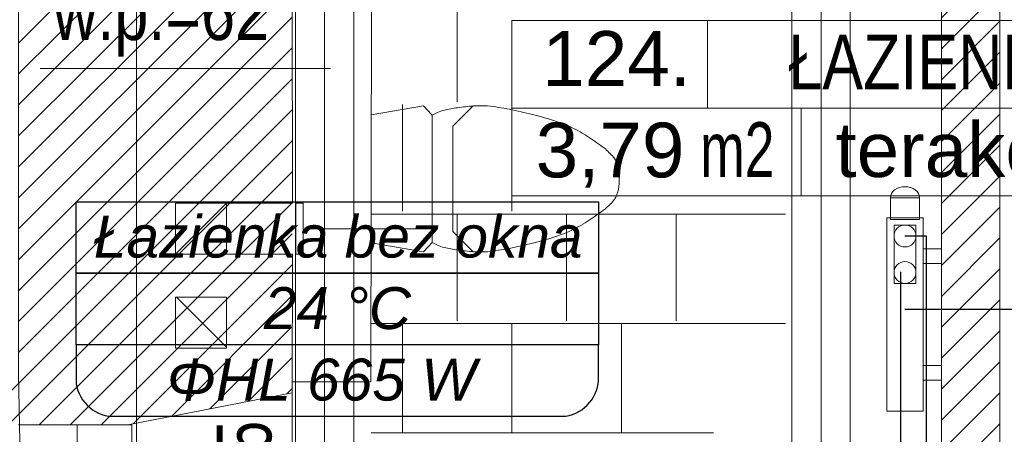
# Model space of a CAD drawing. Header units: millimetres. Extents: x -573548 to 674770, y -210017 to -47794.
# Tile 14 of 234: x 87293 to 89992, y -153746 to -152610. Entities that reach past the tile are written whole.
import ezdxf
from ezdxf.enums import TextEntityAlignment as Align
from ezdxf.lldxf.tags import DXFTag

# ---------------------------------------------------------------- set-up
doc = ezdxf.new("R2010")
doc.units = ezdxf.units.MM
for name, color, linetype, lineweight in [('A.05 RZUT 1 PIĘTRA_is$0$A-OPISY-2_Nr_pióra__2', 8, 'Continuous', 9), ('A.05 RZUT 1 PIĘTRA_is$0$A-OPISY-3_Nr_pióra__6', 8, 'Continuous', 9), ('A.05 RZUT 1 PIĘTRA_is$0$A-WIDOK_Nr_pióra__21', 8, 'Continuous', 9), ('A.05 RZUT 1 PIĘTRA_is$0$A-WIDOK_Nr_pióra__8', 8, 'Continuous', 9), ('A.05 RZUT 1 PIĘTRA_is$0$belki nad_Nr_pióra__1', 8, 'Continuous', 9), ('A.05 RZUT 1 PIĘTRA_is$0$Drawing & Figure_Nr_pióra__18', 8, 'Continuous', 9), ('A.05 RZUT 1 PIĘTRA_is$0$meble_Nr_pióra__9', 8, 'Continuous', 9), ('A.05 RZUT 1 PIĘTRA_is$0$Nowe_00 ZMIANY_Nr_pióra__59', 8, 'Continuous', 9), ('A.05 RZUT 1 PIĘTRA_is$0$Nowe_A_okno_Nr_pióra__59', 8, 'Continuous', 9), ('A.05 RZUT 1 PIĘTRA_is$0$opisy inne_Nr_pióra__1', 8, 'Continuous', 9), ('A.05 RZUT 1 PIĘTRA_is$0$OSIE_Nr_pióra__1', 8, 'Continuous', 9), ('A.05 RZUT 1 PIĘTRA_is$0$PARAPET_Nr_pióra__7', 8, 'Continuous', 9), ('A.05 RZUT 1 PIĘTRA_is$0$POSADZKI_Nr_pióra__18', 8, 'Continuous', 9), ('A.05 RZUT 1 PIĘTRA_is$0$SCIANY_KONSTR_Nr_pióra__21', 8, 'Continuous', 9), ('A.05 RZUT 1 PIĘTRA_is$0$Structural - Bearing_Nr_pióra__21', 8, 'Continuous', 9), ('A.05 RZUT 1 PIĘTRA_is$0$Structural - Grid', 8, 'Continuous', 9), ('A.05 RZUT 1 PIĘTRA_is$0$Structural - Grid_Nr_pióra__17', 8, 'Continuous', 9), ('A.05 RZUT 1 PIĘTRA_is$0$WIDOK_Nr_pióra__1', 8, 'Continuous', 9), ('A.05 RZUT 1 PIĘTRA_is$0$WYCIĄG_Nr_pióra__1', 8, 'Continuous', 9), ('FLUID-Powrót', 7, 'Continuous', 30), ('FLUID-Zasilanie', 7, 'Continuous', 30), ('SAN_Armatura CO na rozwinięciu', 7, 'Continuous', 13), ('SAN_Armatura CO na rzucie', 7, 'Continuous', 13), ('SAN_Grzejniki CO na rzucie', 7, 'Continuous', 13), ('SAN_Przewody powrotne CO na rzucie', 5, 'Continuous', 40), ('SAN_Przewody zasilające CO na rzucie', 1, 'Continuous', 40)]:
    doc.layers.add(name, color=color, linetype=linetype, lineweight=lineweight)
for name, color, linetype in [('SAN_Etykiety grzejników CO na rzucie', 7, 'Continuous'), ('SAN_Etykiety pomieszczeń na rzucie', 7, 'Continuous'), ('SAN_Piony CO na rzucie', 8, 'Continuous')]:
    doc.layers.add(name, color=color, linetype=linetype)
doc.styles.add('A.05 RZUT 1 PIĘTRA_is$0$STYL_AUTOMATYCZNY_1', font='arial.ttf')
doc.styles.add('A.05 RZUT 1 PIĘTRA_is$0$STYL_AUTOMATYCZNY_4', font='arial.ttf', dxfattribs={"width": 0.8})
doc.styles.add('A.05 RZUT 1 PIĘTRA_is$0$STYL_AUTOMATYCZNY_5', font='arial.ttf', dxfattribs={"width": 0.7})
doc.styles.add('Etykiety pomieszczeń na rzucie', font='ariali.ttf')
tags = doc.linetypes.add('DASH', pattern=[15, 10, -5]).pattern_tags.tags
tags[6:7] = [DXFTag(74, 4), DXFTag(75, 0), DXFTag(340, '0'), DXFTag(46, 0.0), DXFTag(50, 0.0), DXFTag(44, 0.0), DXFTag(45, 0.0)]
tags[4:5] = [DXFTag(74, 4), DXFTag(75, 0), DXFTag(340, '0'), DXFTag(46, 0.0), DXFTag(50, 0.0), DXFTag(44, 0.0), DXFTag(45, 0.0)]
pattern_1 = [(45, (0, 0), (-42.426407, 42.426407), [])]

# ---------------------------------------------------------------- blocks, each defined once
blk = doc.blocks.new('A.05 RZUT 1 PIĘTRA_is$0$Standardowy znacznik osi_2')
at = {"layer": 'A.05 RZUT 1 PIĘTRA_is$0$Structural - Grid_Nr_pióra__17'}
blk.add_line((1000, 0), (17853.1, 0), dxfattribs=at)
at = {"layer": 'A.05 RZUT 1 PIĘTRA_is$0$Structural - Grid_Nr_pióra__17', "style": 'A.05 RZUT 1 PIĘTRA_is$0$STYL_AUTOMATYCZNY_1'}
for tag, p in [('AC_MarkerText_1_0', (5, -80)), ('AC_MarkerText_1_1', (19358.1, -80))]:
    blk.add_attdef(tag, text='', height=350, rotation=270, dxfattribs=at).set_placement(p, align=Align.TOP_CENTER)
blk = doc.blocks.new('A.05 RZUT 1 PIĘTRA_is')
at = {"layer": 'A.05 RZUT 1 PIĘTRA_is$0$Drawing & Figure_Nr_pióra__18'}
h = blk.add_hatch(dxfattribs=at)
h.set_pattern_fill('Common_Brick_0001', color=256, style=0, pattern_type=2)
h.set_pattern_definition(pattern_1)
h.paths.add_polyline_path([(89654.6, -100102.9), (89694.3, -101162.9), (90244.3, -101151.9), (90244.3, -101152.9), (90264.3, -101152.9), (90264.3, -100832.9), (90764.3, -100826.6), (90823.3, -100825.8), (90823.3, -100825.3), (90903.3, -100824.3), (90903.3, -100824.8), (90983.3, -100823.8), (93664.1, -100790.2), (93744.1, -100789.2), (93824.1, -100788.2), (94503.3, -100779.6), (94854.3, -100775.2), (94934.3, -100774.2), (95014.3, -100773.2), (95044.3, -100772.9), (95044.3, -101287.2), (95044.3, -104162.2), (95044.3, -104362.2), (95044.3, -104732.9), (93158.2, -104732.9), (93068.8, -105120.5), (93068.8, -105263.1), (93082.2, -105383.1), (93091.7, -105383.1, -0.383982), (93127.2, -105418.4), (93139.5, -105418.4), (93139.5, -105433.4, 1.205804), (93187.4, -105465.6), (93202.1, -105465.6), (93202.1, -105483.1), (93284.8, -105483.1), (95122.5, -105483.1), (95163.8, -105483.1), (95163.8, -105465.6), (95178.6, -105465.6, 0.263086), (95201.5, -105483.1), (95209.5, -105483.1, 0.761796), (95217, -105427), (95217, -105412.2), (95663.8, -105412.2), (96110.6, -105412.2), (96110.6, -105427, 0.761796), (96118.1, -105483.1), (96126, -105483.1, 0.263086), (96149, -105465.6), (96163.8, -105465.6), (96163.8, -105483.1), (96246.4, -105483.1), (98021.7, -105483.1), (98037.6, -105483.1), (98037.6, -105465.6), (98052.4, -105465.6, 1.205804), (98100.2, -105433.4), (98100.2, -105418.4), (98112.6, -105418.4, -0.383982), (98148.1, -105383.1), (98157.6, -105383.1), (98170.9, -105263.1), (98170.9, -105130.5), (98077.5, -104882.9), (97788, -104882.9), (95677.5, -104882.9), (95679.6, -104662.9), (95682.5, -104362.2), (95684.4, -104162.2), (95712.1, -101287.2), (95727.5, -99682.9), (98025, -99682.9), (98094.2, -99114.5), (98094.2, -98984.5), (95622.2, -98984.5), (95616.6, -97541), (95023.8, -97541), (95026.5, -98041.5), (94503.3, -98041.4), (93024.1, -98041), (93024.1, -98041), (93024.1, -98532.9), (93024.1, -98981.5), (93034.1, -98981.5), (93164.1, -98981.5), (93164.1, -98532.9), (93164.1, -98201.5), (94503.3, -98201.5), (95016.5, -98201.5), (95016.5, -99042.9), (95036.5, -99042.9), (95274.5, -99042.9), (95274.5, -99182.9), (95016.5, -99182.9), (95016.5, -100032.8), (94642.7, -100032.8), (94503.3, -100032.8), (94346.5, -100032.8), (93368.8, -100032.8), (93187.6, -100032.8), (93187.6, -99972.8), (93047.6, -99972.8), (93047.6, -100102.8), (92867.6, -100102.8), (92867.6, -100591.8), (92867.6, -100622.8), (91784.1, -100622.8), (91784.1, -99845), (91644.1, -99845), (91644.1, -100102.9), (90903.3, -100102.9), (90764.3, -100102.9)])
h.paths.add_polyline_path([(94000.4, -100634.4), (93799.7, -100634.4), (93799.7, -100374.4), (94079.7, -100374.4), (94079.7, -100565.3)], flags=0)
h = blk.add_hatch(dxfattribs=at)
h.set_pattern_fill('Common_Brick_0001', color=256, style=0, pattern_type=2)
h.set_pattern_definition(pattern_1)
h.paths.add_polyline_path([(87115.9, -100492.8), (87117.8, -100822.8), (87139.6, -101122.7), (87143.7, -101122.7), (87762.4, -101122.8), (87762.4, -102100.8), (87662.4, -102100.8), (87662.4, -102410.8), (87574.3, -102411.9), (87574.3, -103580.4), (87514.3, -103580.4), (87514.3, -103595.4), (87527.3, -103595.4), (87527.3, -103607.4, -0.371445), (87540.3, -103623.3), (87540.3, -103695.7, 0.436052), (87550.3, -103705.4), (87550.3, -103720.4), (87574.3, -103720.4), (87874.2, -103720.4), (88324.3, -103632.9), (88324.3, -103632.5), (88324.4, -102743.8), (88324.3, -102542.8), (88333.3, -102542.8), (88413.3, -102542.8), (88493.3, -102542.8), (88776.7, -102542.8), (89278.8, -102542.8), (89278.9, -102442.9), (88493.3, -102442.9), (88413.3, -102442.8), (88333.3, -102442.9), (88310.5, -102442.9), (88294.5, -101062.8), (88294.6, -101062.8), (88294.1, -100242.9), (88654.1, -100242.9), (88654.1, -100102.9), (88413.3, -100102.9), (88264.1, -100102.9), (88264.1, -100032.8), (88264.1, -99982.8), (88124.2, -99982.8), (88124.1, -100032.8), (87626.1, -100032.8), (87624.2, -100492.8)])
h = blk.add_hatch(dxfattribs=at)
h.set_pattern_fill('Common_Brick_0001', color=256, style=0, pattern_type=2)
h.set_pattern_definition(pattern_1)
h.paths.add_polyline_path([(87734.4, -104420.9), (87590.3, -104420.9), (87592.9, -104560.9), (87592.9, -104676.4), (87592.9, -105483.1), (88377.9, -105483.1), (88437.5, -105483.1), (88437.5, -105465.6), (88452.3, -105465.6, 0.263086), (88475.3, -105483.1), (88483.2, -105483.1, 0.761796), (88490.7, -105427), (88490.7, -105412.2), (88937.5, -105412.2), (89384.3, -105412.2), (89384.3, -105427, 0.761796), (89391.8, -105483.1), (89399.7, -105483.1, 0.263086), (89422.7, -105465.6), (89437.5, -105465.6), (89437.5, -105483.1), (89501.9, -105483.1), (92019.7, -105483.1), (92102.4, -105483.1), (92102.4, -105465.6), (92117.2, -105465.6, 1.205804), (92165, -105433.4), (92165, -105418.4), (92177.3, -105418.4, -0.383982), (92212.8, -105383.1), (92222.4, -105383.1), (92235.7, -105263.1), (92235.7, -105120.5), (92171.9, -104732.9), (90264.3, -104732.9), (90264.3, -103092.3), (90264.3, -102852.3), (90264.3, -102612.2), (90264.3, -102325.5), (90264.3, -102122.9), (90234.3, -102122.9), (90234.3, -102138), (90104.3, -102138), (90104.3, -102122.9), (90104.3, -102122.9), (90104.3, -102325.5), (90104.3, -102442.9), (90104.3, -102612.2), (90104.3, -102852.3), (90104.3, -103092.3), (90104.3, -104672.9), (88324.3, -104672.9), (88324.3, -104542.9), (87884.4, -104420.9), (87734.4, -104420.9)])
at = {"layer": 'A.05 RZUT 1 PIĘTRA_is$0$A-OPISY-3_Nr_pióra__6'}
for p, q in [((89463, -102612.2), (89463, -102852.3)), ((88926.9, -102852.3), (90926.9, -102852.3)), ((89719.9, -102852.3), (89719.9, -103092.3))]:
    blk.add_line(p, q, dxfattribs=at)
blk.add_lwpolyline([(88926.9, -103092.3), (88926.9, -102612.2), (90926.9, -102612.2), (90926.9, -103092.3)], close=True, dxfattribs=at)
at = {"layer": 'A.05 RZUT 1 PIĘTRA_is$0$A-WIDOK_Nr_pióra__21'}
blk.add_lwpolyline([(88004.1, -103510.5), (88144.1, -103510.5), (88144.1, -103370.5), (88004.1, -103370.5)], close=True, dxfattribs=at)
at = {"layer": 'A.05 RZUT 1 PIĘTRA_is$0$A-WIDOK_Nr_pióra__8'}
for p, q in [((88004, -103252.9), (88144, -103112.9)), ((88144, -103112.9), (88144, -103252.9)), ((88144.1, -103507.2), (88007.4, -103370.5))]:
    blk.add_line(p, q, dxfattribs=at)
at = {"layer": 'A.05 RZUT 1 PIĘTRA_is$0$belki nad_Nr_pióra__1'}
for p, q in [((88333.3, -101062.8), (88333.3, -104672.9)), ((88493.3, -101062.8), (88493.3, -104672.9)), ((89694.4, -101062.9), (89694.4, -104672.9)), ((89854.4, -101162.9), (89854.4, -104672.9))]:
    blk.add_line(p, q, dxfattribs=at)
at = {"layer": 'A.05 RZUT 1 PIĘTRA_is$0$meble_Nr_pióra__9'}
for p, q in [((88540.9, -102871.1), (88684.4, -102846)), ((88684.4, -102846), (88708.4, -102871.2)), ((88540.9, -103221.1), (88540.9, -102871.1)), ((88708.4, -102871.2), (88708.4, -103221)), ((88820.9, -102846.1), (88764.5, -102902.1)), ((88764.5, -102902.1), (88764.5, -103190.1)), ((89220.9, -103032.6), (89220.9, -103046.1)), ((89220.9, -103046.1), (89220.9, -103059.6)), ((88820.9, -103246.1), (88764.5, -103190.1)), ((88684.4, -103246.2), (88540.9, -103221.1)), ((88708.4, -103221), (88684.4, -103246.2))]:
    blk.add_line(p, q, dxfattribs=at)
for centre, radius, start, end in [((88967.5, -104301.4), 1462.7, 95.7166, 97.4654), ((88841, -103340.6), 495, 87.784, 92.216), ((88759.2, -103689.8), 849.8, 79.0987, 83.1768), ((88852.6, -103151.3), 315, 114.3122, 117.2351), ((89088.6, -103881.2), 1080.8, 108.7281, 109.7766), ((88840.9, -103303), 456.3, 97.9894, 102.5778), ((88318.6, -105738.2), 2944.9, 76.9534, 78.2183), ((88602.2, -104276.4), 1457.8, 71.2345, 74.8435), ((88813, -103470.5), 629.7, 60.8553, 65.7987), ((88637.5, -103685.6), 904.4, 52.9054, 57.7802), ((88927.7, -103241.2), 376.7, 41.845, 47.3307), ((89095.8, -103054.3), 129.6, 23.447, 29.7911), ((89021.6, -103058.3), 201, 7.368, 16.0643), ((89072.4, -103044.4), 149.3, 342.4257, 354.1419), ((89069.5, -102990.8), 178, 309.5998, 321.2245), ((89093.2, -103036.6), 132.5, 330.2777, 336.4842), ((88676, -102462.3), 836.7, 302.0226, 307.2919), ((88705.7, -102155), 1103.4, 284.5767, 289.3453), ((88646.3, -102289.8), 1001, 295.1183, 298.2277), ((88788.7, -103073.1), 168.3, 241.49, 246.9627), ((88097.9, -99351.4), 3971.4, 281.9452, 282.8831), ((88817.5, -102987.1), 258.8, 248.5574, 252.9378), ((88951.7, -102178.3), 1076.9, 258.7445, 260.6883), ((88935.6, -102066.9), 1184.8, 262.3294, 264.4885), ((88841, -102788), 458.6, 267.608, 272.392), ((88656.6, -101744.8), 1515.1, 277.7187, 280.0058)]:
    blk.add_arc(centre, radius, start, end, dxfattribs=at)
at = {"layer": 'A.05 RZUT 1 PIĘTRA_is$0$Nowe_00 ZMIANY_Nr_pióra__59', "flags": 128}
blk.add_lwpolyline([(82378.1, -101162.8), (86069.2, -101163), (86069.2, -101123), (87762.4, -101122.8), (87762.4, -102100.8), (87662.4, -102100.8), (87662.4, -102410.8), (87574.3, -102411.9), (87574.3, -103580.4), (87592.9, -104560.9), (87592.9, -105142.8), (82378.1, -105142.8)], close=True, dxfattribs=at)
at = {"layer": 'A.05 RZUT 1 PIĘTRA_is$0$Nowe_A_okno_Nr_pióra__59'}
blk.add_lwpolyline([(87734.5, -103720.5), (87884.4, -103720.4), (87884.5, -103780.4), (87829.5, -103780.4), (87829.5, -103800.4), (87789.5, -103800.4), (87789.5, -103780.4), (87734.5, -103780.5)], close=True, dxfattribs=at)
at = {"layer": 'A.05 RZUT 1 PIĘTRA_is$0$opisy inne_Nr_pióra__1'}
blk.add_line((88429.8, -102743.8), (87633.5, -102743.8), dxfattribs=at)
at = {"layer": 'A.05 RZUT 1 PIĘTRA_is$0$OSIE_Nr_pióra__1'}
for p, q in [((88413.3, -101062.8), (88413.3, -104672.9)), ((89774.4, -101162.9), (89774.4, -104672.9))]:
    blk.add_line(p, q, dxfattribs=at)
at = {"layer": 'A.05 RZUT 1 PIĘTRA_is$0$POSADZKI_Nr_pióra__18'}
for p, q in [((88776.7, -102835.1), (88776.7, -102542.6)), ((88626.9, -103135.1), (88626.9, -102842.6)), ((88926.9, -103135.1), (88926.9, -102842.6)), ((88541.1, -103142.6), (89676.7, -103142.6)), ((88776.7, -103142.6), (88776.7, -103435.1)), ((89076.7, -103142.6), (89076.7, -103435.1)), ((89376.7, -103142.6), (89376.7, -103435.1)), ((88541.1, -103442.6), (89676.7, -103442.6)), ((88626.9, -103442.6), (88626.9, -103742.6)), ((88926.9, -103442.6), (88926.9, -103742.6)), ((89226.9, -103442.6), (89226.9, -103742.6)), ((88541.1, -103742.6), (89479.2, -103742.6))]:
    blk.add_line(p, q, dxfattribs=at)
at = {"layer": 'A.05 RZUT 1 PIĘTRA_is$0$SCIANY_KONSTR_Nr_pióra__21'}
for p, q in [((88324.8, -103112.8), (88004, -103112.8)), ((88004.3, -103252.8), (88004, -103112.8)), ((88324.8, -103252.8), (88004.3, -103252.8))]:
    blk.add_line(p, q, dxfattribs=at)
at = {"layer": 'A.05 RZUT 1 PIĘTRA_is$0$Structural - Bearing_Nr_pióra__21'}
for p, q in [((90104.3, -102122.9), (90104.3, -104672.9)), ((90264.3, -102122.9), (90264.3, -104732.9)), ((88324.3, -102542.8), (88324.8, -103112.8)), ((88324.8, -103252.8), (88324.3, -103632.9)), ((87874.2, -103720.4), (88324.3, -103632.9)), ((87874.2, -103720.4), (87574.3, -103720.4))]:
    blk.add_line(p, q, dxfattribs=at)
at = {"layer": 'A.05 RZUT 1 PIĘTRA_is$0$WIDOK_Nr_pióra__1'}
for p, q in [((88541.5, -102543.1), (88540.1, -103602.8)), ((88540.1, -103602.8), (88325.8, -103602.9)), ((88324.3, -103632.5), (88324.3, -104541.8))]:
    blk.add_line(p, q, dxfattribs=at)
at = {"layer": 'A.05 RZUT 1 PIĘTRA_is$0$WYCIĄG_Nr_pióra__1'}
blk.add_lwpolyline([(88354.8, -103112.9), (88334.8, -103112.9), (88334.8, -103252.9), (88354.8, -103252.9)], close=True, dxfattribs=at)
blk.add_lwpolyline([(88375.5, -103182.9), (88526.1, -103182.9), (88673.9, -103182.9)], dxfattribs=at)
at = {"layer": 'A.05 RZUT 1 PIĘTRA_is$0$Structural - Grid', "zscale": 1000, "rotation": 90}
blk.add_blockref('A.05 RZUT 1 PIĘTRA_is$0$Standardowy znacznik osi_2', (87897.3, -108395.1), dxfattribs=at)
at = {"layer": 'A.05 RZUT 1 PIĘTRA_is$0$A-OPISY-2_Nr_pióra__2', "char_height": 150}
for s, insert, attachment_point, style in [('\\A1;{\\pql;\\fArial|b0|i0|c238|p0;\\W0.800000;ŁAZIENKA}', (89684.5, -102800.8), 7, 'A.05 RZUT 1 PIĘTRA_is$0$STYL_AUTOMATYCZNY_4'), ('\\A1;{\\pql;\\fArial|b0|i0|c238|p0;\\W1.000000;124.}', (89010, -102791.2), 7, 'A.05 RZUT 1 PIĘTRA_is$0$STYL_AUTOMATYCZNY_1'), ('\\A1;{\\pqr;\\fArial|b0|i0|c238|p0;\\W0.700000;m2}', (89646.5, -102890.8), 3, 'A.05 RZUT 1 PIĘTRA_is$0$STYL_AUTOMATYCZNY_5'), ('\\A1;{\\pql;\\fArial|b0|i0|c238|p0;\\W1.000000;terakota}', (89813.8, -103043.2), 7, 'A.05 RZUT 1 PIĘTRA_is$0$STYL_AUTOMATYCZNY_1'), ('\\A1;{\\pql;\\fArial|b0|i0|c238|p0;\\W1.000000;3,79}', (88991.9, -103070), 7, 'A.05 RZUT 1 PIĘTRA_is$0$STYL_AUTOMATYCZNY_1')]:
    blk.add_mtext(s, dxfattribs=dict(at, insert=insert, attachment_point=attachment_point, style=style))
at = {"layer": 'A.05 RZUT 1 PIĘTRA_is$0$opisy inne_Nr_pióra__1', "insert": (87965, -102613.3), "char_height": 150, "attachment_point": 5, "style": 'A.05 RZUT 1 PIĘTRA_is$0$STYL_AUTOMATYCZNY_4'}
blk.add_mtext('\\A1;{\\pqc;\\fArial|b0|i0|c238|p0;\\W0.800000;w.p.=62}', dxfattribs=at)
at = {"layer": 'A.05 RZUT 1 PIĘTRA_is$0$PARAPET_Nr_pióra__7', "insert": (88312.7, -104309.4), "char_height": 150, "attachment_point": 7, "rotation": 90, "style": 'A.05 RZUT 1 PIĘTRA_is$0$STYL_AUTOMATYCZNY_5'}
blk.add_mtext('\\A1;{\\pql;\\fArial|b0|i0|c238|p0;\\W0.700000;w.p.=105}', dxfattribs=at)
blk = doc.blocks.new('CZLVK_P_70_5_55_5_10')
at = {"layer": 'SAN_Grzejniki CO na rzucie'}
for points in [[(-180, -50), (-180, 0), (-140, 0), (-140, -50)], [(140, -50), (140, 0), (180, 0), (180, -50)], [(-265, -150), (265, -150), (265, -50), (-265, -50), (-265, -150)]]:
    blk.add_lwpolyline(points, dxfattribs=at)
blk = doc.blocks.new('VERTPIPECOSUPPLY_P')
at = {"layer": 'SAN_Przewody zasilające CO na rzucie', "lineweight": 13}
blk.add_circle((0, 0), 30, dxfattribs=at)
blk = doc.blocks.new('VERTPIPECORETURN_P')
at = {"layer": 'SAN_Przewody powrotne CO na rzucie', "lineweight": 13}
blk.add_circle((0, 0), 30, dxfattribs=at)
blk = doc.blocks.new('ZTGRZVK_P')
at = {"layer": 'SAN_Armatura CO na rozwinięciu'}
blk.add_lwpolyline([(50, 40), (110, 40), (110, -40), (50, -40), (50, 40)], dxfattribs=at)
blk.add_ellipse((110, 0), major_axis=(0, 40), ratio=0.75, start_param=3.141593, end_param=6.283185, dxfattribs=at)
blk = doc.blocks.new('ZAWGVK_P')
at = {"layer": 'SAN_Armatura CO na rzucie'}
blk.add_lwpolyline([(-80, 30), (80, 30), (80, -30), (-80, -30), (-80, 30)], dxfattribs=at)

msp = doc.modelspace()

# ---------------------------------------------------------------- linework, layer by layer
at = {"layer": 'FLUID-Powrót', "color": 142, "linetype": 'DASH', "ltscale": 10}
for points in [[(89708.8, -154822.2), (89778.6, -154822.2), (89778.6, -153202.8)], [(89778.6, -153202.8), (89719.2, -153202.8)]]:
    msp.add_lwpolyline(points, dxfattribs=at)
at = {"layer": 'FLUID-Zasilanie', "color": 11, "linetype": 'Continuous'}
msp.add_lwpolyline([(89708.3, -154761.8), (89708.3, -153301.4)], dxfattribs=at)
at = {"layer": 'SAN_Etykiety grzejników CO na rzucie'}
msp.add_line((89719.9, -153403.2), (90269.9, -153403.2), dxfattribs=at)
at = {"layer": 'SAN_Etykiety pomieszczeń na rzucie'}
for points in [[(87447.3, -153304.9), (87447.3, -153108.9), (88879.3, -153108.9), (88879.3, -153304.9), (87447.3, -153304.9)], [(87447.3, -153500.9), (87447.3, -153304.9), (88879.3, -153304.9), (88879.3, -153500.9), (87447.3, -153500.9)]]:
    msp.add_lwpolyline(points, dxfattribs=at)
msp.add_open_spline([(87447.3, -153500.9), (87447.3, -153509.9), (87447.3, -153589.9), (87447.3, -153598.9), (87447.3, -153598.9), (87447.3, -153647.9), (87496.3, -153696.9), (87545.3, -153696.9), (87545.3, -153696.9), (87554.3, -153696.9), (88772.3, -153696.9), (88781.3, -153696.9), (88781.3, -153696.9), (88830.3, -153696.9), (88879.3, -153647.9), (88879.3, -153598.9), (88879.3, -153598.9), (88879.3, -153589.9), (88879.3, -153509.9), (88879.3, -153500.9)], degree=3, knots=[0, 0, 0, 0, 0.05, 0.05, 0.05, 0.050001, 0.1, 0.1, 0.1, 0.100001, 0.15, 0.15, 0.15, 0.150001, 0.2, 0.2, 0.2, 0.200001, 1, 1, 1, 1], dxfattribs=at)

# ---------------------------------------------------------------- block references
at = {"color": 150}
msp.add_blockref('A.05 RZUT 1 PIĘTRA_is', (-284.4, -50000), dxfattribs=at)
at = {"layer": 'SAN_Armatura CO na rzucie', "xscale": -1, "rotation": 270}
for name, p in [('ZTGRZVK_P', (89719.9, -153207.8)), ('ZAWGVK_P', (89719.9, -153252.8))]:
    msp.add_blockref(name, p, dxfattribs=at)
at = {"layer": 'SAN_Grzejniki CO na rzucie', "xscale": -1, "rotation": 270}
msp.add_blockref('CZLVK_P_70_5_55_5_10', (89819.9, -153417.8), dxfattribs=at)
at = {"layer": 'SAN_Piony CO na rzucie', "xscale": -1}
for name, p in [('VERTPIPECORETURN_P', (89719.9, -153202.8)), ('VERTPIPECOSUPPLY_P', (89719.9, -153302.8))]:
    msp.add_blockref(name, p, dxfattribs=at)

# ---------------------------------------------------------------- texts
at = {"layer": 'SAN_Etykiety pomieszczeń na rzucie', "style": 'Etykiety pomieszczeń na rzucie'}
for s, p in [('Łazienka bez okna', (87496.3, -153261.9)), ('24 °C', (87962.3, -153457.9)), ('ΦHL 665 W', (87696.3, -153653.9))]:
    msp.add_text(s, height=115, dxfattribs=at).set_placement(p)

doc.saveas('drawing.dxf')
